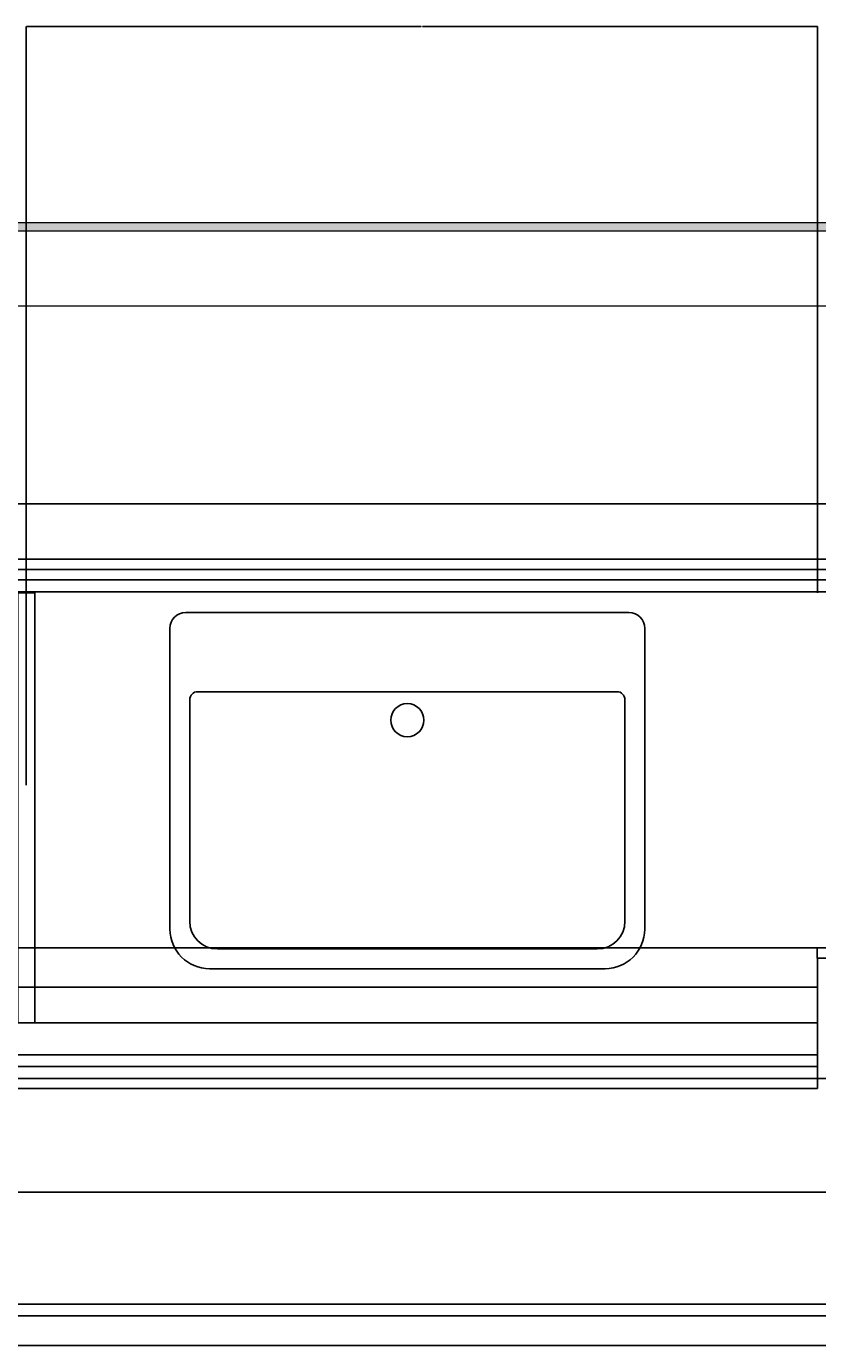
# Model space of a CAD drawing. Header units: millimetres. Extents: x 0 to 84060, y 0 to 52805.
# Tile 14 of 60: x 33591 to 34591, y 17033 to 18700. Entities that reach past the tile are written whole.
import ezdxf

# ---------------------------------------------------------------- set-up
doc = ezdxf.new("R2010")
doc.units = ezdxf.units.MM
doc.header["$LTSCALE"] = 50
doc.header["$MEASUREMENT"] = 0
doc.header["$PDMODE"] = 1
doc.linetypes.add('CENTRUMLINJE', pattern=[27, 20, -3, 1, -3])
doc.layers.get('DEFPOINTS').update_dxf_attribs({"linetype": 'CONTINUOUS'})
for name, color, linetype in [('20601A200D001$0$00-HEL1', 251, 'CONTINUOUS'), ('20601A200D001$0$A12-HEL2', 251, 'CONTINUOUS'), ('20601A200D001$0$A24-HEL1', 252, 'CONTINUOUS'), ('20601A200D001$0$NYE SNITT', 251, 'CONTINUOUS'), ('xref', 7, 'CENTRUMLINJE')]:
    doc.layers.add(name, color=color, linetype=linetype)
doc.layers.add('20601A200D001$0$A2-VEGG-fill', color=253, linetype='CONTINUOUS', lineweight=18)
doc.layers.add('20601A200D001$0$A24', color=251, linetype='CONTINUOUS', lineweight=18)
doc.styles.add('20601A200D001$0$STANDARD', font='ROMANS.SHX')
doc.dimstyles.new('20601A200D001$0$Standard', dxfattribs={"dimtxt": 0.18, "dimasz": 0.18, "dimexe": 0.18, "dimexo": 0.0625, "dimgap": 0.09, "dimtad": 0, "dimtih": 1, "dimtoh": 1, "dimdec": 4, "dimzin": 0, "dimdsep": 46, "dimtxsty": '20601A200D001$0$STANDARD', "dimcen": 0.09, "dimadec": 0, "dimazin": 0, "dimtfac": 1, "dimtdec": 4, "dimtofl": 0, "dimtmove": 0, "dimatfit": 3, "dimfxl": 1, "dimtolj": 1, "dimtzin": 0, "dimarcsym": 0})

# ---------------------------------------------------------------- blocks, each defined once
blk = doc.blocks.new('*D356')
at = {"layer": '20601A200D001$0$00-HEL1', "color": 0, "lineweight": -2, "transparency": 16777216}
for p, q in [((131582, 17741.4), (131582, 18700)), ((131582.2, 18699.8), (132081.2, 18699.8)), ((132581.8, 18699.8), (132082.8, 18699.8)), ((132582, 17984.4), (132582, 18700))]:
    blk.add_line(p, q, dxfattribs=at)
at = {"layer": '20601A200D001$0$00-HEL1', "color": 0, "transparency": 16777216}
for points in [[(131582.2, 18699.9), (131582.2, 18699.8), (131582, 18699.8)], [(132581.8, 18699.9), (132581.8, 18699.8), (132582, 18699.8)]]:
    blk.add_solid(points, dxfattribs=at)
at = {"layer": 'DEFPOINTS', "color": 0, "transparency": 16777216}
for p in [(132582, 18699.8), (132582, 17984.3), (131582, 17741.3)]:
    blk.add_point(p, dxfattribs=at)
at = {"layer": '20601A200D001$0$00-HEL1', "color": 0, "transparency": 16777216, "insert": (132082, 18699.8), "char_height": 0.18, "attachment_point": 5, "style": '20601A200D001$0$STANDARD'}
blk.add_mtext('\\A1;1000.0000', dxfattribs=at)
blk = doc.blocks.new('*D363')
at = {"layer": '20601A200D001$0$NYE SNITT', "color": 0, "linetype": 'Continuous', "lineweight": -2, "transparency": 16777216}
for p, q in [((130669.6, 17535.8), (133833.8, 17535.8)), ((133833.6, 17535.7), (133833.6, 17381.8)), ((133833.6, 17227.5), (133833.6, 17381.4)), ((130187, 17227.3), (133833.8, 17227.3))]:
    blk.add_line(p, q, dxfattribs=at)
at = {"layer": '20601A200D001$0$NYE SNITT', "color": 0, "linetype": 'Continuous', "transparency": 16777216}
for points in [[(133833.6, 17535.7), (133833.6, 17535.7), (133833.6, 17535.8)], [(133833.6, 17227.5), (133833.6, 17227.5), (133833.6, 17227.3)]]:
    blk.add_solid(points, dxfattribs=at)
at = {"layer": 'DEFPOINTS', "color": 0, "linetype": 'Continuous', "transparency": 16777216}
for p in [(130669.6, 17535.8), (133833.6, 17535.8), (130186.9, 17227.3)]:
    blk.add_point(p, dxfattribs=at)
at = {"layer": '20601A200D001$0$NYE SNITT', "color": 0, "linetype": 'Continuous', "transparency": 16777216, "insert": (133833.6, 17381.6), "char_height": 0.18, "attachment_point": 5, "style": '20601A200D001$0$STANDARD'}
blk.add_mtext('\\A1;308.4983', dxfattribs=at)
blk = doc.blocks.new('20601A200D001')
at = {"layer": '20601A200D001$0$A2-VEGG-fill'}
blk.add_hatch(color=256, dxfattribs=at).paths.add_polyline_path([(129839.45312, 18441.6326), (133518.65625, 18441.6326), (133518.65625, 18451.6326), (129839.45312, 18451.6326)], flags=0)
at = {"layer": '20601A200D001$0$00-HEL1', "linetype": 'Continuous'}
for p, q in [((131592.71264, 17441.26645), (132582.02639, 17441.26645)), ((132582.02639, 17400.84077), (130582.02639, 17400.84077)), ((132582.02639, 17385.84077), (130582.02639, 17385.84077)), ((132582.02639, 17370.84077), (130582.02639, 17370.84077)), ((132582.02639, 17370.84077), (138977.15156, 17370.84077))]:
    blk.add_line(p, q, dxfattribs=at)
at = {"layer": '20601A200D001$0$00-HEL1'}
for p, q in [((130186.90121, 17085.84077), (138977.15156, 17085.84077)), ((138977.15156, 17085.84077), (130186.90121, 17085.84077)), ((139251.63614, 17070.84077), (131073.35525, 17070.84077)), ((131073.35525, 17033.33904), (139251.63614, 17033.33904))]:
    blk.add_line(p, q, dxfattribs=at)
blk.add_lwpolyline([(131592.71264, 17441.26645), (131592.71264, 17984.34332), (131571.34014, 17984.34332), (131571.34014, 17441.26645)], close=True, dxfattribs=at)
at = {"layer": '20601A200D001$0$A12-HEL2', "color": 7, "linetype": 'Continuous', "lineweight": 0, "ltscale": 1000}
for points in [[(129983.14844, 18441.83984), (133062.01562, 18441.83984)], [(129022.60938, 18346.83984), (133157.01562, 18346.83984)], [(130186.89844, 17509.83984), (130186.89844, 18000.83984), (133162.65625, 18000.83984)]]:
    blk.add_lwpolyline(points, dxfattribs=at)
at = {"layer": '20601A200D001$0$A24'}
for p, q in [((133518.65625, 18451.6326), (129829.45312, 18451.6326)), ((129839.45312, 18441.6326), (133508.65625, 18441.6326))]:
    blk.add_line(p, q, dxfattribs=at)
at = {"layer": '20601A200D001$0$A24-HEL1'}
for p, q in [((130160.90121, 18096.84077), (133162.6535, 18096.84077)), ((130160.90121, 18026.84077), (133162.6535, 18026.84077)), ((130173.90121, 18013.84077), (133162.6535, 18013.84077)), ((130582.02639, 18000.84077), (133162.6535, 18000.84077)), ((130201.90121, 17985.84077), (133162.6535, 17985.84077)), ((132582.02639, 17385.84077), (132582.02639, 17522.84077))]:
    blk.add_line(p, q, dxfattribs=at)
at = {"layer": '20601A200D001$0$A24-HEL1', "linetype": 'Continuous'}
for p, q in [((131783.51951, 17959.47921), (132343.51951, 17959.47921)), ((131763.51951, 17559.47921), (131763.51951, 17939.47921)), ((132363.51951, 17939.47921), (132363.51951, 17559.47921)), ((131798.51951, 17859.47921), (132328.51951, 17859.47921)), ((131788.51951, 17569.47921), (131788.51951, 17849.47921)), ((132338.51951, 17849.47921), (132338.51951, 17569.47921)), ((132303.51951, 17534.47921), (131823.51951, 17534.47921)), ((131823.51951, 17534.47921), (132303.51951, 17534.47921)), ((132313.51951, 17509.47921), (131813.51951, 17509.47921))]:
    blk.add_line(p, q, dxfattribs=at)
blk.add_circle((132063.51951, 17823.47921), 21, dxfattribs=at)
for centre, radius, start, end in [((131783.51951, 17939.47921), 20, 90, 180), ((132343.51951, 17939.47921), 20, 0, 90), ((131798.51951, 17849.47921), 10, 90, 180), ((132328.51951, 17849.47921), 10, 0, 90), ((131823.51951, 17569.47921), 35, 180, 270), ((132303.51951, 17569.47921), 35, 270, 360), ((131813.51951, 17559.47921), 50, 180, 270), ((132313.51951, 17559.47921), 50, 270, 360)]:
    blk.add_arc(centre, radius, start, end, dxfattribs=at)
at = {"layer": '20601A200D001$0$NYE SNITT', "linetype": 'Continuous'}
for p, q in [((130669.5565, 17486.135), (132581.3595, 17486.135)), ((132582.02639, 17385.84077), (132582.02639, 17358.05108)), ((132582.02639, 17358.05108), (130668.88961, 17358.05108))]:
    blk.add_line(p, q, dxfattribs=at)
blk.add_lwpolyline([(132664.44182, 17522.84077), (132664.44182, 17535.83514), (132581.3595, 17535.83514), (132581.3595, 17522.84077)], close=True, dxfattribs=at)
at = {"layer": '20601A200D001$0$00-HEL1'}
dim = blk.add_linear_dim(base=(132582.02639, 18699.83677), p1=(131582.02639, 17741.34077), p2=(132582.02639, 17984.34332), dimstyle='20601A200D001$0$Standard', dxfattribs=at)
dim.commit()
dim.dimension.update_dxf_attribs({"geometry": '*D356', "text_midpoint": (132082.02639, 18699.83677)})
at = {"layer": '20601A200D001$0$NYE SNITT', "linetype": 'Continuous'}
dim = blk.add_linear_dim(base=(133833.61716, 17535.83514), p1=(130186.90121, 17227.33682), p2=(130669.5565, 17535.83514), angle=270, dimstyle='20601A200D001$0$Standard', dxfattribs=at)
dim.commit()
dim.dimension.update_dxf_attribs({"geometry": '*D363', "text_midpoint": (133833.61716, 17381.58598)})

msp = doc.modelspace()

# ---------------------------------------------------------------- block references
at = {"layer": 'xref'}
msp.add_blockref('20601A200D001', (-97990.7, 0), dxfattribs=at)

doc.saveas('drawing.dxf')
